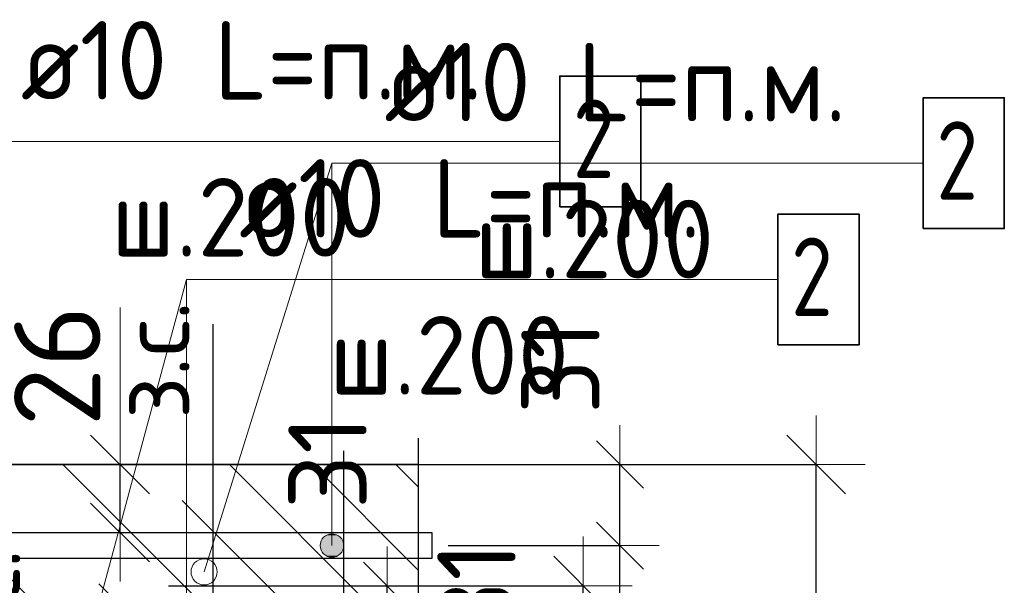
# Model space of a CAD drawing. Header units: metres. Extents: x -38 to 97, y -15 to 21.
# Tile 114 of 184: x 72.505 to 72.881, y 6.632 to 6.848. Entities that reach past the tile are written whole.
import ezdxf

# ---------------------------------------------------------------- set-up
doc = ezdxf.new("R2010")
doc.units = ezdxf.units.M
doc.header["$PDMODE"] = 65
doc.linetypes.add('______4', pattern=[0.135, 0.105, -0.03])
for name, color, linetype, lineweight in [('XR$3$Арм. стержнями верхней зоны', 180, 'Continuous', 35), ('XR$3$Арм.стержн. Арматура края', 96, 'Continuous', 35), ('XR$3$Размерная линия (1)', 7, 'Continuous', 13), ('XR$3$Размерная линия_ общее', 7, 'Continuous', 13), ('XR$4$Арм. стержнями верхней зоны', 180, 'Continuous', 35), ('XR$4$ВК__отв в полу 1-2 эт', 220, 'Continuous', 25), ('XR$4$Размерная линия (1)', 7, 'Continuous', 13), ('XR$4$Размерная линия_ общее', 7, 'Continuous', 13), ('XR$6$Арм. стержнями верхней зоны', 180, 'Continuous', 35), ('XR$6$Размерная линия (1)', 7, 'Continuous', 13), ('XR$6$Размерная линия_ общее', 7, 'Continuous', 13)]:
    doc.layers.add(name, color=color, linetype=linetype, lineweight=lineweight)
doc.styles.add('ISOCPEUR', font='txt')
doc.dimstyles.new('DIMSTYLE_11', dxfattribs={"dimtxt": 0.033, "dimasz": 0.0375, "dimexe": 0, "dimexo": 0, "dimgap": 0.0165, "dimtad": 2, "dimdec": 0, "dimlfac": 1000, "dimrnd": 1, "dimzin": 12, "dimdsep": 46, "dimtxsty": 'ISOCPEUR', "dimblk1": 'ALL_ML_STRICH', "dimblk2": 'ALL_ML_STRICH', "dimsah": 1, "dimcen": 0, "dimclrd": 7, "dimclre": 256, "dimclrt": 7, "dimadec": 0, "dimazin": 0, "dimtfac": 1, "dimtdec": 0, "dimtix": 1, "dimtmove": 2, "dimatfit": 3, "dimfxl": 0, "dimtvp": 1.2, "dimtzin": 0, "dimlwd": 0, "dimlwe": -3, "dimarcsym": 0})
doc.dimstyles.new('DIMSTYLE_12', dxfattribs={"dimtxt": 0.03, "dimasz": 0.03, "dimexe": 0, "dimexo": 0, "dimgap": 0.015, "dimtad": 2, "dimdec": 0, "dimlfac": 1000, "dimrnd": 1, "dimzin": 12, "dimdsep": 46, "dimtxsty": 'ISOCPEUR', "dimblk1": 'ALL_ML_STRICH', "dimblk2": 'ALL_ML_STRICH', "dimsah": 1, "dimcen": 0, "dimclrd": 7, "dimclre": 256, "dimclrt": 7, "dimadec": 0, "dimazin": 0, "dimtfac": 1, "dimtdec": 0, "dimtix": 1, "dimtmove": 2, "dimatfit": 3, "dimfxl": 0, "dimtzin": 0, "dimlwd": 0, "dimlwe": -3, "dimarcsym": 0})
doc.dimstyles.new('DIMSTYLE_14', dxfattribs={"dimtxt": 0.03, "dimasz": 0.03, "dimexe": 0, "dimexo": 0, "dimgap": 0.015, "dimtad": 2, "dimdec": 0, "dimlfac": 1000, "dimrnd": 1, "dimzin": 12, "dimdsep": 46, "dimtxsty": 'ISOCPEUR', "dimblk1": 'ALL_ML_STRICH', "dimblk2": 'ALL_ML_STRICH', "dimsah": 1, "dimcen": 0, "dimclrd": 7, "dimclre": 256, "dimclrt": 7, "dimadec": 0, "dimazin": 0, "dimtfac": 1, "dimtdec": 0, "dimtix": 1, "dimtmove": 2, "dimatfit": 3, "dimfxl": 0, "dimtvp": 1.2, "dimtzin": 0, "dimlwd": 0, "dimlwe": -3, "dimarcsym": 0})
doc.dimstyles.new('DIMSTYLE_8', dxfattribs={"dimtxt": 0.033, "dimasz": 0.0375, "dimexe": 0, "dimexo": 0, "dimgap": 0.0165, "dimtad": 2, "dimdec": 0, "dimlfac": 1000, "dimrnd": 1, "dimzin": 12, "dimdsep": 46, "dimtxsty": 'ISOCPEUR', "dimblk1": 'ALL_ML_STRICH', "dimblk2": 'ALL_ML_STRICH', "dimsah": 1, "dimcen": 0, "dimclrd": 7, "dimclre": 256, "dimclrt": 7, "dimadec": 0, "dimazin": 0, "dimtfac": 1, "dimtdec": 0, "dimtix": 1, "dimtmove": 2, "dimatfit": 3, "dimfxl": 0, "dimtzin": 0, "dimlwd": 0, "dimlwe": -3, "dimarcsym": 0})
pattern_1 = [(135, (0, 0), (-0.031819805, -0.031819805), [0.4, -0.05, 0, -0.05]), (135, (-0.01591, -0.01591), (-0.031819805, -0.031819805), [0.8, -0.1, 0.1, -0.1])]

# ---------------------------------------------------------------- blocks, each defined once
blk = doc.blocks.new('ALL_ML_STRICH')
at = {"color": 0, "linetype": 'ByBlock', "lineweight": -2}
for p, q in [((0, -0.5), (0, 0.5)), ((-0.3, -0.3), (0.3, 0.3)), ((-1, 0), (0.5, 0))]:
    blk.add_line(p, q, dxfattribs=at)
blk = doc.blocks.new('*D72')
at = {"layer": 'DEFPOINTS', "color": 7, "linetype": 'Continuous', "lineweight": 13, "transparency": 33554687}
for p in [(72.63764, 6.67826), (72.63764, 6.47826), (72.80919, 6.47826)]:
    blk.add_point(p, dxfattribs=at)
at = {"layer": 'XR$3$Размерная линия_ общее', "color": 253, "linetype": 'Continuous', "lineweight": -2, "true_color": 0xa0a0a0, "transparency": 33554687}
for p, q in [((72.65764, 6.67826), (72.80919, 6.67826)), ((72.65764, 6.47826), (72.80919, 6.47826))]:
    blk.add_line(p, q, dxfattribs=at)
at = {"layer": 'XR$3$Размерная линия_ общее', "color": 7, "linetype": 'Continuous', "lineweight": -2, "transparency": 33554687}
blk.add_line((72.80919, 6.47826), (72.80919, 6.67826), dxfattribs=at)
at = {"layer": 'XR$3$Размерная линия_ общее', "color": 7, "linetype": 'Continuous', "lineweight": 13, "transparency": 33554687, "xscale": 0.0375, "yscale": 0.0375, "zscale": 0.0375}
for p, rotation in [((72.80919, 6.67826), 90), ((72.80919, 6.47826), 270)]:
    blk.add_blockref('ALL_ML_STRICH', p, dxfattribs=dict(at, rotation=rotation))
at = {"layer": 'XR$3$Размерная линия_ общее', "color": 7, "linetype": 'Continuous', "lineweight": 13, "transparency": 33554687, "insert": (72.78519, 6.57991), "char_height": 0.033, "width": 0.099, "attachment_point": 5, "rotation": 90, "style": 'ISOCPEUR'}
blk.add_mtext('\\A1;{200}', dxfattribs=at)
blk = doc.blocks.new('*D143')
at = {"layer": 'DEFPOINTS', "color": 7, "linetype": 'Continuous', "lineweight": 13, "transparency": 33554687}
for p in [(72.50314, 6.67826), (72.50314, 6.65226), (72.54312, 6.65226)]:
    blk.add_point(p, dxfattribs=at)
at = {"layer": 'XR$3$Размерная линия_ общее', "color": 253, "linetype": 'Continuous', "lineweight": -2, "true_color": 0xa0a0a0, "transparency": 33554687}
for p, q in [((72.52314, 6.67826), (72.54312, 6.67826)), ((72.52314, 6.65226), (72.54312, 6.65226))]:
    blk.add_line(p, q, dxfattribs=at)
at = {"layer": 'XR$3$Размерная линия_ общее', "color": 7, "linetype": 'Continuous', "lineweight": -2, "transparency": 33554687}
blk.add_line((72.54312, 6.65226), (72.54312, 6.67826), dxfattribs=at)
at = {"layer": 'XR$3$Размерная линия_ общее', "color": 7, "linetype": 'Continuous', "lineweight": 13, "transparency": 33554687, "xscale": 0.0375, "yscale": 0.0375, "zscale": 0.0375}
for p, rotation in [((72.54312, 6.67826), 90), ((72.54312, 6.65226), 270)]:
    blk.add_blockref('ALL_ML_STRICH', p, dxfattribs=dict(at, rotation=rotation))
at = {"layer": 'XR$3$Размерная линия_ общее', "color": 7, "linetype": 'Continuous', "lineweight": 13, "transparency": 33554687, "insert": (72.54266, 6.69562), "char_height": 0.027, "width": 0.00135, "attachment_point": 1, "rotation": 90, "line_spacing_factor": 0.60241, "style": 'ISOCPEUR'}
blk.add_mtext('з.с.', dxfattribs=at)
at = {"layer": 'XR$3$Размерная линия_ общее', "color": 7, "linetype": 'Continuous', "lineweight": 13, "transparency": 33554687, "insert": (72.51912, 6.71598), "char_height": 0.033, "width": 0.066, "attachment_point": 5, "rotation": 90, "style": 'ISOCPEUR'}
blk.add_mtext('\\A1;{26}', dxfattribs=at)
blk = doc.blocks.new('*D205')
at = {"layer": 'DEFPOINTS', "color": 7, "linetype": 'Continuous', "lineweight": 13, "transparency": 33554687}
for p in [(72.64855, 6.64726), (72.64153, 6.52326), (72.73419, 6.52326)]:
    blk.add_point(p, dxfattribs=at)
at = {"layer": 'XR$3$Размерная линия (1)', "color": 9, "linetype": 'Continuous', "lineweight": -2, "true_color": 0xc7c7c7, "transparency": 33554687}
for p, q in [((72.66855, 6.64726), (72.73419, 6.64726)), ((72.66153, 6.52326), (72.73419, 6.52326))]:
    blk.add_line(p, q, dxfattribs=at)
at = {"layer": 'XR$3$Размерная линия (1)', "color": 7, "linetype": 'Continuous', "lineweight": -2, "transparency": 33554687}
blk.add_line((72.73419, 6.52326), (72.73419, 6.64726), dxfattribs=at)
at = {"layer": 'XR$3$Размерная линия (1)', "color": 7, "linetype": 'Continuous', "lineweight": 13, "transparency": 33554687, "xscale": 0.03, "yscale": 0.03, "zscale": 0.03}
for p, rotation in [((72.73419, 6.64726), 90), ((72.73419, 6.52326), 270)]:
    blk.add_blockref('ALL_ML_STRICH', p, dxfattribs=dict(at, rotation=rotation))
at = {"layer": 'XR$3$Размерная линия (1)', "color": 7, "linetype": 'Continuous', "lineweight": 13, "transparency": 33554687, "insert": (72.71169, 6.58826), "char_height": 0.03, "width": 0.09, "attachment_point": 5, "rotation": 90, "style": 'ISOCPEUR'}
blk.add_mtext('\\A1;{124}', dxfattribs=at)
blk = doc.blocks.new('*D206')
at = {"layer": 'DEFPOINTS', "color": 7, "linetype": 'Continuous', "lineweight": 13, "transparency": 33554687}
for p in [(72.63068, 6.67826), (72.64855, 6.64726), (72.73419, 6.64726)]:
    blk.add_point(p, dxfattribs=at)
at = {"layer": 'XR$3$Размерная линия (1)', "color": 9, "linetype": 'Continuous', "lineweight": -2, "true_color": 0xc7c7c7, "transparency": 33554687}
for p, q in [((72.65068, 6.67826), (72.73419, 6.67826)), ((72.66855, 6.64726), (72.73419, 6.64726))]:
    blk.add_line(p, q, dxfattribs=at)
at = {"layer": 'XR$3$Размерная линия (1)', "color": 7, "linetype": 'Continuous', "lineweight": -2, "transparency": 33554687}
blk.add_line((72.73419, 6.64726), (72.73419, 6.67826), dxfattribs=at)
at = {"layer": 'XR$3$Размерная линия (1)', "color": 7, "linetype": 'Continuous', "lineweight": 13, "transparency": 33554687, "xscale": 0.03, "yscale": 0.03, "zscale": 0.03}
for p, rotation in [((72.73419, 6.67826), 90), ((72.73419, 6.64726), 270)]:
    blk.add_blockref('ALL_ML_STRICH', p, dxfattribs=dict(at, rotation=rotation))
at = {"layer": 'XR$3$Размерная линия (1)', "color": 7, "linetype": 'Continuous', "lineweight": 13, "transparency": 33554687, "insert": (72.71145, 6.71555), "char_height": 0.03, "width": 0.06, "attachment_point": 5, "rotation": 90, "style": 'ISOCPEUR'}
blk.add_mtext('\\A1;{31}', dxfattribs=at)
blk = doc.blocks.new('*D495')
at = {"layer": 'DEFPOINTS', "color": 7, "linetype": 'Continuous', "lineweight": 13, "transparency": 33554687}
for p in [(72.4384, 6.58345), (72.4384, 6.55745), (72.47839, 6.55745)]:
    blk.add_point(p, dxfattribs=at)
at = {"layer": 'XR$4$Размерная линия_ общее', "color": 253, "linetype": 'Continuous', "lineweight": -2, "true_color": 0xa0a0a0, "transparency": 33554687}
for p, q in [((72.4584, 6.58345), (72.47839, 6.58345)), ((72.4584, 6.55745), (72.47839, 6.55745))]:
    blk.add_line(p, q, dxfattribs=at)
at = {"layer": 'XR$4$Размерная линия_ общее', "color": 7, "linetype": 'Continuous', "lineweight": -2, "transparency": 33554687}
blk.add_line((72.47839, 6.55745), (72.47839, 6.58345), dxfattribs=at)
at = {"layer": 'XR$4$Размерная линия_ общее', "color": 7, "linetype": 'Continuous', "lineweight": 13, "transparency": 33554687, "xscale": 0.0375, "yscale": 0.0375, "zscale": 0.0375}
for p, rotation in [((72.47839, 6.58345), 90), ((72.47839, 6.55745), 270)]:
    blk.add_blockref('ALL_ML_STRICH', p, dxfattribs=dict(at, rotation=rotation))
at = {"layer": 'XR$4$Размерная линия_ общее', "color": 7, "linetype": 'Continuous', "lineweight": 13, "transparency": 33554687, "insert": (72.47793, 6.60081), "char_height": 0.027, "width": 0.00135, "attachment_point": 1, "rotation": 90, "line_spacing_factor": 0.60241, "style": 'ISOCPEUR'}
blk.add_mtext('з.с.', dxfattribs=at)
at = {"layer": 'XR$4$Размерная линия_ общее', "color": 7, "linetype": 'Continuous', "lineweight": 13, "transparency": 33554687, "insert": (72.45439, 6.62117), "char_height": 0.033, "width": 0.066, "attachment_point": 5, "rotation": 90, "style": 'ISOCPEUR'}
blk.add_mtext('\\A1;{26}', dxfattribs=at)
blk = doc.blocks.new('*D498')
at = {"layer": 'DEFPOINTS', "color": 7, "linetype": 'Continuous', "lineweight": 13, "transparency": 33554687}
for p in [(72.59859, 6.58345), (72.61646, 6.55245), (72.70209, 6.55245)]:
    blk.add_point(p, dxfattribs=at)
at = {"layer": 'XR$4$Размерная линия (1)', "color": 9, "linetype": 'Continuous', "lineweight": -2, "true_color": 0xc7c7c7, "transparency": 33554687}
for p, q in [((72.61859, 6.58345), (72.70209, 6.58345)), ((72.63646, 6.55245), (72.70209, 6.55245))]:
    blk.add_line(p, q, dxfattribs=at)
at = {"layer": 'XR$4$Размерная линия (1)', "color": 7, "linetype": 'Continuous', "lineweight": -2, "transparency": 33554687}
blk.add_line((72.70209, 6.55245), (72.70209, 6.58345), dxfattribs=at)
at = {"layer": 'XR$4$Размерная линия (1)', "color": 7, "linetype": 'Continuous', "lineweight": 13, "transparency": 33554687, "xscale": 0.03, "yscale": 0.03, "zscale": 0.03}
for p, rotation in [((72.70209, 6.58345), 90), ((72.70209, 6.55245), 270)]:
    blk.add_blockref('ALL_ML_STRICH', p, dxfattribs=dict(at, rotation=rotation))
at = {"layer": 'XR$4$Размерная линия (1)', "color": 7, "linetype": 'Continuous', "lineweight": 13, "transparency": 33554687, "insert": (72.67935, 6.63074), "char_height": 0.03, "width": 0.06, "attachment_point": 5, "rotation": 90, "style": 'ISOCPEUR'}
blk.add_mtext('\\A1;{31}', dxfattribs=at)
blk = doc.blocks.new('*D731')
at = {"layer": 'DEFPOINTS', "color": 7, "linetype": 'Continuous', "lineweight": 13, "transparency": 33554687}
for p in [(72.54861, 6.63192), (72.54861, 6.43192), (72.72016, 6.43192)]:
    blk.add_point(p, dxfattribs=at)
at = {"layer": 'XR$6$Размерная линия_ общее', "color": 253, "linetype": 'Continuous', "lineweight": -2, "true_color": 0xa0a0a0, "transparency": 33554687}
for p, q in [((72.56861, 6.63192), (72.72016, 6.63192)), ((72.56861, 6.43192), (72.72016, 6.43192))]:
    blk.add_line(p, q, dxfattribs=at)
at = {"layer": 'XR$6$Размерная линия_ общее', "color": 7, "linetype": 'Continuous', "lineweight": -2, "transparency": 33554687}
blk.add_line((72.72016, 6.43192), (72.72016, 6.63192), dxfattribs=at)
at = {"layer": 'XR$6$Размерная линия_ общее', "color": 7, "linetype": 'Continuous', "lineweight": 13, "transparency": 33554687, "xscale": 0.0375, "yscale": 0.0375, "zscale": 0.0375}
for p, rotation in [((72.72016, 6.63192), 90), ((72.72016, 6.43192), 270)]:
    blk.add_blockref('ALL_ML_STRICH', p, dxfattribs=dict(at, rotation=rotation))
at = {"layer": 'XR$6$Размерная линия_ общее', "color": 7, "linetype": 'Continuous', "lineweight": 13, "transparency": 33554687, "insert": (72.69616, 6.53357), "char_height": 0.033, "width": 0.099, "attachment_point": 5, "rotation": 90, "style": 'ISOCPEUR'}
blk.add_mtext('\\A1;{200}', dxfattribs=at)
blk = doc.blocks.new('*D838')
at = {"layer": 'DEFPOINTS', "color": 7, "linetype": 'Continuous', "lineweight": 13, "transparency": 33554687}
for p in [(72.54165, 6.63192), (72.55952, 6.60092), (72.64516, 6.60092)]:
    blk.add_point(p, dxfattribs=at)
at = {"layer": 'XR$6$Размерная линия (1)', "color": 9, "linetype": 'Continuous', "lineweight": -2, "true_color": 0xc7c7c7, "transparency": 33554687}
for p, q in [((72.56165, 6.63192), (72.64516, 6.63192)), ((72.57952, 6.60092), (72.64516, 6.60092))]:
    blk.add_line(p, q, dxfattribs=at)
at = {"layer": 'XR$6$Размерная линия (1)', "color": 7, "linetype": 'Continuous', "lineweight": -2, "transparency": 33554687}
blk.add_line((72.64516, 6.60092), (72.64516, 6.63192), dxfattribs=at)
at = {"layer": 'XR$6$Размерная линия (1)', "color": 7, "linetype": 'Continuous', "lineweight": 13, "transparency": 33554687, "xscale": 0.03, "yscale": 0.03, "zscale": 0.03}
for p, rotation in [((72.64516, 6.63192), 90), ((72.64516, 6.60092), 270)]:
    blk.add_blockref('ALL_ML_STRICH', p, dxfattribs=dict(at, rotation=rotation))
at = {"layer": 'XR$6$Размерная линия (1)', "color": 7, "linetype": 'Continuous', "lineweight": 13, "transparency": 33554687, "insert": (72.62242, 6.67921), "char_height": 0.03, "width": 0.06, "attachment_point": 5, "rotation": 90, "style": 'ISOCPEUR'}
blk.add_mtext('\\A1;{31}', dxfattribs=at)

msp = doc.modelspace()

# ---------------------------------------------------------------- hatches: boundary and pattern name
at = {"linetype": 'Continuous', "lineweight": 25, "transparency": 33554687}
h = msp.add_hatch(dxfattribs=at)
h.set_pattern_fill('__________540', scale=0.015, style=0, pattern_type=2)
h.set_pattern_definition(pattern_1)
h.paths.add_polyline_path([(72.52526, 6.67826), (72.27526, 6.67826), (72.27526, 6.37826), (72.52526, 6.37826)], flags=0)
h = msp.add_hatch(dxfattribs=at)
h.set_pattern_fill('__________540', scale=0.015, style=0, pattern_type=2)
h.set_pattern_definition(pattern_1)
h.paths.add_polyline_path([(72.52526, 6.67826), (72.52526, 6.47826), (72.65723, 6.47826), (72.65723, 6.67826)], flags=0)
at = {"layer": 'XR$3$Арм. стержнями верхней зоны', "linetype": 'Continuous', "lineweight": 13, "transparency": 33554687}
for points in [[(72.62636, 6.65113), (72.62186, 6.65113), (72.62024, 6.64951)], [(72.62636, 6.65113), (72.62024, 6.64951), (72.62798, 6.64951)], [(72.62186, 6.65113), (72.62636, 6.65113), (72.62411, 6.65176)], [(72.62798, 6.64951), (72.62024, 6.64951), (72.61961, 6.64726)], [(72.62798, 6.64951), (72.61961, 6.64726), (72.6286, 6.64726)], [(72.6286, 6.64726), (72.61961, 6.64726), (72.62024, 6.64501)], [(72.6286, 6.64726), (72.62024, 6.64501), (72.62798, 6.64501)], [(72.62798, 6.64501), (72.62024, 6.64501), (72.62186, 6.64339)], [(72.62798, 6.64501), (72.62186, 6.64339), (72.62636, 6.64339)], [(72.62636, 6.64339), (72.62186, 6.64339), (72.62411, 6.64276)]]:
    msp.add_hatch(color=7, dxfattribs=at).paths.add_polyline_path(points)

# ---------------------------------------------------------------- linework, layer by layer
at = {"color": 7, "linetype": 'Continuous', "lineweight": 13, "transparency": 33554687}
for p, q in [((72.57526, 6.63721), (72.62411, 6.79343)), ((72.54312, 6.67826), (72.54312, 6.73826))]:
    msp.add_line(p, q, dxfattribs=at)
at = {"color": 7, "linetype": '______4', "lineweight": 25, "transparency": 33554687}
for p, q in [((72.65723, 6.37826), (72.65723, 6.77826)), ((72.57861, 6.73192), (72.57861, 6.33192)), ((72.62859, 6.68345), (72.62859, 6.28345))]:
    msp.add_line(p, q, dxfattribs=at)
at = {"color": 7, "linetype": 'Continuous', "lineweight": 35, "transparency": 33554687}
for p, q in [((72.52526, 6.67826), (72.27526, 6.67826)), ((72.65723, 6.67826), (72.52526, 6.67826))]:
    msp.add_line(p, q, dxfattribs=at)
at = {"color": 7, "linetype": 'Continuous', "lineweight": 13, "transparency": 33554687}
msp.add_circle((72.57526, 6.63721), 0.005, dxfattribs=at)
at = {"layer": 'XR$3$Арм. стержнями верхней зоны', "color": 7, "linetype": 'Continuous', "lineweight": 13, "transparency": 33554687}
for p, q in [((72.62411, 6.79343), (72.85011, 6.79343)), ((72.62411, 6.79343), (72.62411, 6.64726)), ((72.62411, 6.65176), (72.62411, 6.65176)), ((72.61961, 6.64726), (72.61961, 6.64726)), ((72.6286, 6.64726), (72.6286, 6.64726)), ((72.62411, 6.64276), (72.62411, 6.64276))]:
    msp.add_line(p, q, dxfattribs=at)
at = {"layer": 'XR$3$Арм. стержнями верхней зоны', "color": 7, "linetype": 'Continuous', "lineweight": 35, "transparency": 33554687}
msp.add_lwpolyline([(72.85011, 6.76843), (72.88111, 6.76843), (72.88111, 6.81843), (72.85011, 6.81843), (72.85011, 6.76843)], dxfattribs=at)
at = {"layer": 'XR$3$Арм. стержнями верхней зоны', "color": 4, "linetype": 'Continuous', "lineweight": 25, "transparency": 33554687}
msp.add_lwpolyline([(72.30026, 6.65226), (72.66223, 6.65226), (72.66223, 6.64226), (72.30026, 6.64226), (72.30026, 6.65226)], dxfattribs=at)
at = {"layer": 'XR$3$Арм. стержнями верхней зоны', "color": 7, "linetype": 'Continuous', "lineweight": 13, "transparency": 33554687}
msp.add_circle((72.62411, 6.64726), 0.0045, dxfattribs=at)
at = {"layer": 'XR$3$Арм.стержн. Арматура края', "color": 4, "linetype": 'Continuous', "lineweight": 25, "transparency": 33554687}
for points in [[(72.33355, 6.65226), (72.66223, 6.65226), (72.66223, 6.64226)], [(72.66223, 6.64226), (72.33425, 6.64226)]]:
    msp.add_lwpolyline(points, dxfattribs=at)
at = {"layer": 'XR$4$Арм. стержнями верхней зоны', "color": 7, "linetype": 'Continuous', "lineweight": 13, "transparency": 33554687}
for q in [(72.79458, 6.74899), (72.56858, 6.55845)]:
    msp.add_line((72.56858, 6.74899), q, dxfattribs=at)
at = {"layer": 'XR$4$Арм. стержнями верхней зоны', "color": 7, "linetype": 'Continuous', "lineweight": 35, "transparency": 33554687}
msp.add_lwpolyline([(72.79458, 6.72399), (72.82558, 6.72399), (72.82558, 6.77399), (72.79458, 6.77399), (72.79458, 6.72399)], dxfattribs=at)
at = {"layer": 'XR$4$ВК__отв в полу 1-2 эт', "color": 7, "linetype": 'Continuous', "lineweight": 13, "transparency": 33554687}
msp.add_line((72.51432, 6.5484), (72.56858, 6.74899), dxfattribs=at)
at = {"layer": 'XR$6$Арм. стержнями верхней зоны', "color": 7, "linetype": 'Continuous', "lineweight": 13, "transparency": 33554687}
msp.add_line((72.48517, 6.80175), (72.71117, 6.80175), dxfattribs=at)
at = {"layer": 'XR$6$Арм. стержнями верхней зоны', "color": 7, "linetype": 'Continuous', "lineweight": 35, "transparency": 33554687}
msp.add_lwpolyline([(72.71117, 6.77675), (72.74217, 6.77675), (72.74217, 6.82675), (72.71117, 6.82675), (72.71117, 6.77675)], dxfattribs=at)

# ---------------------------------------------------------------- texts
at = {"layer": 'XR$3$Арм. стержнями верхней зоны', "color": 7, "linetype": 'Continuous', "lineweight": 25, "transparency": 33554687, "char_height": 0.03, "attachment_point": 7, "style": 'ISOCPEUR'}
for s, insert, width in [('\\W0.94;ø10 L=п.м.', (72.64411, 6.80943), 0.1999832), ('\\W0.78;2', (72.85511, 6.77943), 0.0326407), ('\\W0.95;ш.200 ', (72.6786, 6.74943), 0.1311997)]:
    msp.add_mtext(s, dxfattribs=dict(at, insert=insert, width=width))
at = {"layer": 'XR$4$Арм. стержнями верхней зоны', "color": 7, "linetype": 'Continuous', "lineweight": 25, "transparency": 33554687, "char_height": 0.03, "attachment_point": 7, "style": 'ISOCPEUR'}
for s, insert, width in [('\\W0.94;ø10 L=п.м.', (72.58858, 6.76499), 0.1999832), ('\\W0.78;2', (72.79958, 6.73499), 0.0326407), ('\\W0.95;ш.200 ', (72.62308, 6.70499), 0.1311995)]:
    msp.add_mtext(s, dxfattribs=dict(at, insert=insert, width=width))
at = {"layer": 'XR$6$Арм. стержнями верхней зоны', "color": 7, "linetype": 'Continuous', "lineweight": 25, "transparency": 33554687, "char_height": 0.03, "attachment_point": 7, "style": 'ISOCPEUR'}
for s, insert, width in [('\\W0.94;ø10 L=п.м.', (72.50517, 6.81775), 0.1999831), ('\\W0.78;2', (72.71617, 6.78775), 0.0326407), ('\\W0.95;ш.200 ', (72.53967, 6.75775), 0.1311996)]:
    msp.add_mtext(s, dxfattribs=dict(at, insert=insert, width=width))

# ---------------------------------------------------------------- dimensions: what is measured, and where the dimension line sits
at = {"layer": 'XR$3$Размерная линия (1)', "color": 7, "linetype": 'Continuous', "lineweight": 13, "transparency": 33554687}
for base, p1, p2, dimstyle, picture, middle in [((72.73419, 6.67826), (72.66855, 6.64726), (72.65068, 6.67826), 'DIMSTYLE_14', '*D206', (72.71145, 6.71555)), ((72.73419, 6.64726), (72.66153, 6.52326), (72.66855, 6.64726), 'DIMSTYLE_12', '*D205', (72.71169, 6.58826))]:
    dim = msp.add_linear_dim(base=base, p1=p1, p2=p2, angle=90, dimstyle=dimstyle, override={"dimpost": '<>', "dimclrd": 7, "dimclre": 9, "dimclrt": 7, "dimlwd": 0, "dimlwe": 65533}, dxfattribs=at)
    dim.commit()
    dim.dimension.update_dxf_attribs({"geometry": picture, "text_midpoint": middle, "dimtype": 160})
at = {"layer": 'XR$3$Размерная линия_ общее', "color": 7, "linetype": 'Continuous', "lineweight": 13, "transparency": 33554687}
dim = msp.add_linear_dim(base=(72.54312, 6.67826), p1=(72.52314, 6.65226), p2=(72.52314, 6.67826), angle=90, text='<>\\Xз.с.', dimstyle='DIMSTYLE_11', override={"dimpost": '<>', "dimclrd": 7, "dimclre": 253, "dimclrt": 7, "dimlwd": 0, "dimlwe": 65533}, dxfattribs=at)
dim.commit()
dim.dimension.update_dxf_attribs({"geometry": '*D143', "text_midpoint": (72.51912, 6.71598), "dimtype": 160})
dim = msp.add_linear_dim(base=(72.80919, 6.67826), p1=(72.65764, 6.47826), p2=(72.65764, 6.67826), angle=90, dimstyle='DIMSTYLE_8', override={"dimpost": '<>', "dimclrd": 7, "dimclre": 253, "dimclrt": 7, "dimlwd": 0, "dimlwe": 65533}, dxfattribs=at)
dim.commit()
dim.dimension.update_dxf_attribs({"geometry": '*D72', "text_midpoint": (72.78519, 6.57991), "dimtype": 160})
at = {"layer": 'XR$4$Размерная линия (1)', "color": 7, "linetype": 'Continuous', "lineweight": 13, "transparency": 33554687}
dim = msp.add_linear_dim(base=(72.70209, 6.58345), p1=(72.63646, 6.55245), p2=(72.61859, 6.58345), angle=90, dimstyle='DIMSTYLE_14', override={"dimpost": '<>', "dimclrd": 7, "dimclre": 9, "dimclrt": 7, "dimlwd": 0, "dimlwe": 65533}, dxfattribs=at)
dim.commit()
dim.dimension.update_dxf_attribs({"geometry": '*D498', "text_midpoint": (72.67935, 6.63074), "dimtype": 160})
at = {"layer": 'XR$4$Размерная линия_ общее', "color": 7, "linetype": 'Continuous', "lineweight": 13, "transparency": 33554687}
dim = msp.add_linear_dim(base=(72.47839, 6.58345), p1=(72.4584, 6.55745), p2=(72.4584, 6.58345), angle=90, text='<>\\Xз.с.', dimstyle='DIMSTYLE_11', override={"dimpost": '<>', "dimclrd": 7, "dimclre": 253, "dimclrt": 7, "dimlwd": 0, "dimlwe": 65533}, dxfattribs=at)
dim.commit()
dim.dimension.update_dxf_attribs({"geometry": '*D495', "text_midpoint": (72.45439, 6.62117), "dimtype": 160})
at = {"layer": 'XR$6$Размерная линия (1)', "color": 7, "linetype": 'Continuous', "lineweight": 13, "transparency": 33554687}
dim = msp.add_linear_dim(base=(72.64516, 6.63192), p1=(72.57952, 6.60092), p2=(72.56165, 6.63192), angle=90, dimstyle='DIMSTYLE_14', override={"dimpost": '<>', "dimclrd": 7, "dimclre": 9, "dimclrt": 7, "dimlwd": 0, "dimlwe": 65533}, dxfattribs=at)
dim.commit()
dim.dimension.update_dxf_attribs({"geometry": '*D838', "text_midpoint": (72.62242, 6.67921), "dimtype": 160})
at = {"layer": 'XR$6$Размерная линия_ общее', "color": 7, "linetype": 'Continuous', "lineweight": 13, "transparency": 33554687}
dim = msp.add_linear_dim(base=(72.72016, 6.63192), p1=(72.56861, 6.43192), p2=(72.56861, 6.63192), angle=90, dimstyle='DIMSTYLE_8', override={"dimpost": '<>', "dimclrd": 7, "dimclre": 253, "dimclrt": 7, "dimlwd": 0, "dimlwe": 65533}, dxfattribs=at)
dim.commit()
dim.dimension.update_dxf_attribs({"geometry": '*D731', "text_midpoint": (72.69616, 6.53357), "dimtype": 160})

doc.saveas('drawing.dxf')
